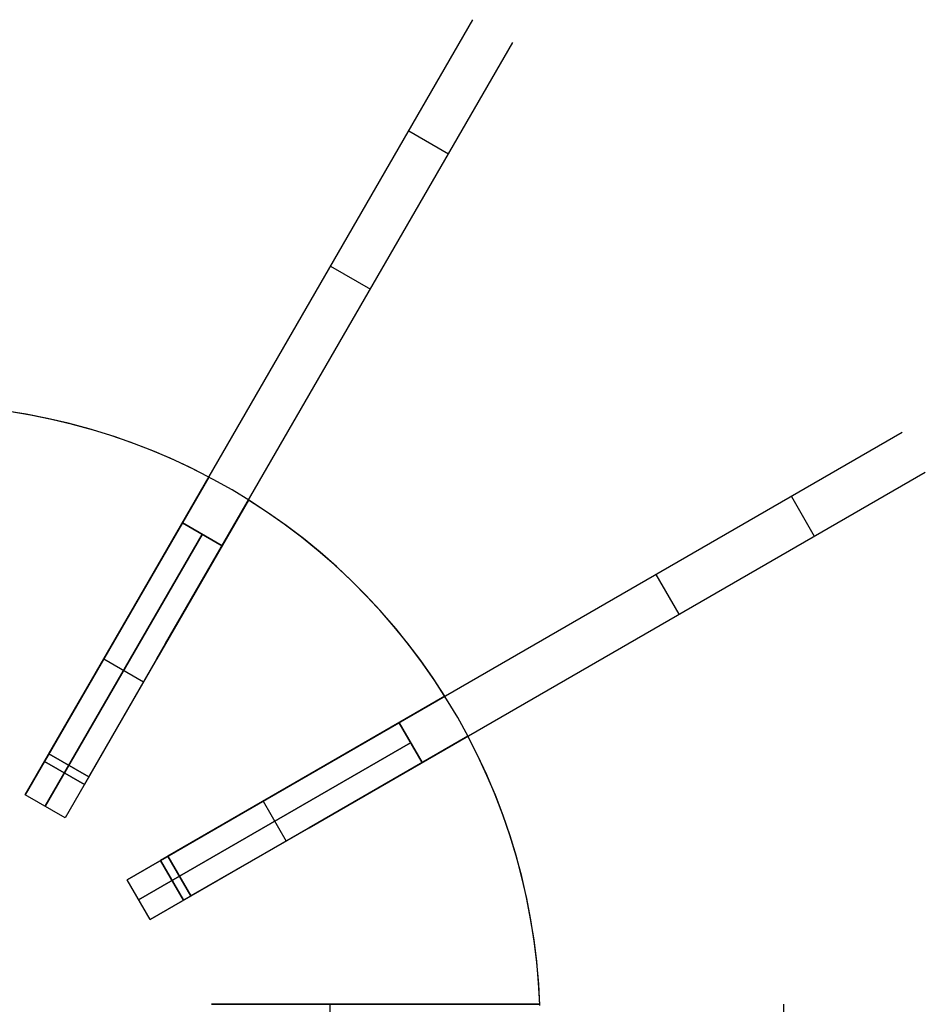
# Model space of a CAD drawing. Header units: millimetres. Extents: x 388 to 989, y -2562 to -1961.
# Tile 8 of 8: x 715 to 952, y -2255 to -1998. Entities that reach past the tile are written whole.
import ezdxf

# ---------------------------------------------------------------- set-up
doc = ezdxf.new("R2010")
doc.units = ezdxf.units.MM
doc.layers.add('Core_Sketch1', color=7, linetype='Continuous')
doc.layers.add('Core_Sketch2', color=7, linetype='Continuous')

msp = doc.modelspace()

# ---------------------------------------------------------------- linework, layer by layer
at = {"color": 0, "linetype": 'ByBlock', "lineweight": -2}
for points in [[(742.81, -2154.85), (833.48, -1997.81)], [(753.2, -2160.85), (843.87, -2003.81)], [(816.73, -2026.82), (827.12, -2032.82)], [(816.73, -2026.82), (827.12, -2032.82)], [(796.3, -2062.2), (806.7, -2068.2)], [(796.3, -2062.2), (806.7, -2068.2)], [(764.48, -2117.32), (759.46, -2114.77), (754.35, -2112.4), (749.17, -2110.21), (743.92, -2108.2), (738.59, -2106.37), (733.21, -2104.72), (727.77, -2103.27), (722.29, -2102), (716.77, -2100.92), (711.21, -2100.04), (705.62, -2099.34), (700.02, -2098.85), (694.4, -2098.54)], [(764.48, -2117.32), (759.46, -2114.77), (754.35, -2112.4), (749.17, -2110.21), (743.92, -2108.2), (738.59, -2106.37), (733.21, -2104.72), (727.77, -2103.27), (722.29, -2102), (716.77, -2100.92), (711.21, -2100.04), (705.62, -2099.34), (700.02, -2098.85), (694.4, -2098.54)], [(764.48, -2117.32), (759.46, -2114.77), (754.35, -2112.4), (749.17, -2110.21), (743.92, -2108.2), (738.59, -2106.37), (733.21, -2104.72), (727.77, -2103.27), (722.29, -2102), (716.77, -2100.92), (711.21, -2100.04), (705.62, -2099.34), (700.02, -2098.85), (694.4, -2098.54)], [(764.48, -2117.32), (759.46, -2114.77), (754.35, -2112.4), (749.17, -2110.21), (743.92, -2108.2), (738.59, -2106.37), (733.21, -2104.72), (727.77, -2103.27), (722.29, -2102), (716.77, -2100.92), (711.21, -2100.04), (705.62, -2099.34), (700.02, -2098.85), (694.4, -2098.54)], [(764.48, -2117.32), (759.46, -2114.77), (754.35, -2112.4), (749.17, -2110.21), (743.92, -2108.2), (738.59, -2106.37), (733.21, -2104.72), (727.77, -2103.27), (722.29, -2102), (716.77, -2100.92), (711.21, -2100.04), (705.62, -2099.34), (700.02, -2098.85), (694.4, -2098.54)], [(764.48, -2117.32), (759.46, -2114.77), (754.35, -2112.4), (749.17, -2110.21), (743.92, -2108.2), (738.59, -2106.37), (733.21, -2104.72), (727.77, -2103.27), (722.29, -2102), (716.77, -2100.92), (711.21, -2100.04), (705.62, -2099.34), (700.02, -2098.85), (694.4, -2098.54)], [(788.64, -2196.29), (945.68, -2105.62)], [(740.53, -2158.79), (764.48, -2117.32)], [(764.48, -2117.32), (740.53, -2158.79)], [(740.53, -2158.79), (764.48, -2117.32)], [(764.48, -2117.32), (740.53, -2158.79)], [(794.64, -2206.68), (951.68, -2116.02)], [(916.68, -2122.37), (922.68, -2132.76)], [(916.68, -2122.37), (922.68, -2132.76)], [(774.87, -2123.32), (750.93, -2164.79)], [(750.93, -2164.79), (774.87, -2123.32)], [(774.87, -2123.32), (750.93, -2164.79)], [(750.93, -2164.79), (774.87, -2123.32)], [(826.17, -2174.62), (823.1, -2169.91), (819.87, -2165.3), (816.47, -2160.81), (812.93, -2156.44), (809.23, -2152.2), (805.39, -2148.08), (801.41, -2144.1), (797.3, -2140.26), (793.05, -2136.57), (788.68, -2133.02), (784.19, -2129.63), (779.59, -2126.39), (774.87, -2123.32)], [(826.17, -2174.62), (823.1, -2169.91), (819.87, -2165.3), (816.47, -2160.81), (812.93, -2156.44), (809.23, -2152.2), (805.39, -2148.08), (801.41, -2144.1), (797.3, -2140.26), (793.05, -2136.57), (788.68, -2133.02), (784.19, -2129.63), (779.59, -2126.39), (774.87, -2123.32)], [(826.17, -2174.62), (823.1, -2169.91), (819.87, -2165.3), (816.47, -2160.81), (812.93, -2156.44), (809.23, -2152.2), (805.39, -2148.08), (801.41, -2144.1), (797.3, -2140.26), (793.05, -2136.57), (788.68, -2133.02), (784.19, -2129.63), (779.59, -2126.39), (774.87, -2123.32)], [(826.17, -2174.62), (823.1, -2169.91), (819.87, -2165.3), (816.47, -2160.81), (812.93, -2156.44), (809.23, -2152.2), (805.39, -2148.08), (801.41, -2144.1), (797.3, -2140.26), (793.05, -2136.57), (788.68, -2133.02), (784.19, -2129.63), (779.59, -2126.39), (774.87, -2123.32)], [(826.17, -2174.62), (823.1, -2169.91), (819.87, -2165.3), (816.47, -2160.81), (812.93, -2156.44), (809.23, -2152.2), (805.39, -2148.08), (801.41, -2144.1), (797.3, -2140.26), (793.05, -2136.57), (788.68, -2133.02), (784.19, -2129.63), (779.59, -2126.39), (774.87, -2123.32)], [(826.17, -2174.62), (823.1, -2169.91), (819.87, -2165.3), (816.47, -2160.81), (812.93, -2156.44), (809.23, -2152.2), (805.39, -2148.08), (801.41, -2144.1), (797.3, -2140.26), (793.05, -2136.57), (788.68, -2133.02), (784.19, -2129.63), (779.59, -2126.39), (774.87, -2123.32)], [(757.57, -2129.29), (716.53, -2200.36)], [(716.53, -2200.36), (757.57, -2129.29)], [(767.96, -2135.29), (757.57, -2129.29)], [(757.57, -2129.29), (767.96, -2135.29)], [(721.73, -2203.36), (762.76, -2132.29)], [(762.76, -2132.29), (721.73, -2203.36)], [(767.96, -2135.29), (726.93, -2206.36)], [(767.96, -2135.29), (726.93, -2206.36)], [(881.3, -2142.8), (887.3, -2153.19)], [(881.3, -2142.8), (887.3, -2153.19)], [(740.53, -2158.79), (721.57, -2191.64)], [(721.57, -2191.64), (740.53, -2158.79)], [(722.7, -2189.68), (740.53, -2158.79)], [(740.53, -2158.79), (722.7, -2189.68)], [(731.96, -2197.64), (750.93, -2164.79)], [(750.93, -2164.79), (731.96, -2197.64)], [(750.93, -2164.79), (733.09, -2195.68)], [(733.09, -2195.68), (750.93, -2164.79)], [(737.05, -2164.83), (747.44, -2170.83)], [(737.05, -2164.83), (747.44, -2170.83)], [(784.7, -2198.57), (826.17, -2174.62)], [(826.17, -2174.62), (784.7, -2198.57)], [(784.7, -2198.57), (826.17, -2174.62)], [(826.17, -2174.62), (784.7, -2198.57)], [(814.2, -2181.53), (743.13, -2222.57)], [(743.13, -2222.57), (814.2, -2181.53)], [(820.2, -2191.93), (814.2, -2181.53)], [(814.2, -2181.53), (820.2, -2191.93)], [(746.13, -2227.76), (817.2, -2186.73)], [(817.2, -2186.73), (746.13, -2227.76)], [(832.17, -2185.01), (790.7, -2208.96)], [(790.7, -2208.96), (832.17, -2185.01)], [(832.17, -2185.01), (790.7, -2208.96)], [(790.7, -2208.96), (832.17, -2185.01)], [(850.95, -2255.1), (850.65, -2249.48), (850.15, -2243.87), (849.46, -2238.29), (848.57, -2232.73), (847.49, -2227.2), (846.23, -2221.72), (844.77, -2216.28), (843.12, -2210.9), (841.3, -2205.58), (839.28, -2200.32), (837.09, -2195.14), (834.72, -2190.03), (832.17, -2185.01)], [(850.95, -2255.1), (850.65, -2249.48), (850.15, -2243.87), (849.46, -2238.29), (848.57, -2232.73), (847.49, -2227.2), (846.23, -2221.72), (844.77, -2216.28), (843.12, -2210.9), (841.3, -2205.58), (839.28, -2200.32), (837.09, -2195.14), (834.72, -2190.03), (832.17, -2185.01)], [(850.95, -2255.1), (850.65, -2249.48), (850.15, -2243.87), (849.46, -2238.29), (848.57, -2232.73), (847.49, -2227.2), (846.23, -2221.72), (844.77, -2216.28), (843.12, -2210.9), (841.3, -2205.58), (839.28, -2200.32), (837.09, -2195.14), (834.72, -2190.03), (832.17, -2185.01)], [(850.95, -2255.1), (850.65, -2249.48), (850.15, -2243.87), (849.46, -2238.29), (848.57, -2232.73), (847.49, -2227.2), (846.23, -2221.72), (844.77, -2216.28), (843.12, -2210.9), (841.3, -2205.58), (839.28, -2200.32), (837.09, -2195.14), (834.72, -2190.03), (832.17, -2185.01)], [(850.95, -2255.1), (850.65, -2249.48), (850.15, -2243.87), (849.46, -2238.29), (848.57, -2232.73), (847.49, -2227.2), (846.23, -2221.72), (844.77, -2216.28), (843.12, -2210.9), (841.3, -2205.58), (839.28, -2200.32), (837.09, -2195.14), (834.72, -2190.03), (832.17, -2185.01)], [(850.95, -2255.1), (850.65, -2249.48), (850.15, -2243.87), (849.46, -2238.29), (848.57, -2232.73), (847.49, -2227.2), (846.23, -2221.72), (844.77, -2216.28), (843.12, -2210.9), (841.3, -2205.58), (839.28, -2200.32), (837.09, -2195.14), (834.72, -2190.03), (832.17, -2185.01)], [(731.96, -2197.64), (721.57, -2191.64)], [(721.57, -2191.64), (731.96, -2197.64)], [(722.7, -2189.68), (733.09, -2195.68)], [(733.09, -2195.68), (722.7, -2189.68)], [(820.2, -2191.93), (749.13, -2232.96)], [(749.13, -2232.96), (820.2, -2191.93)], [(784.7, -2198.57), (751.86, -2217.53)], [(751.86, -2217.53), (784.7, -2198.57)], [(753.81, -2216.4), (784.7, -2198.57)], [(784.7, -2198.57), (753.81, -2216.4)], [(726.93, -2206.36), (716.53, -2200.36)], [(726.93, -2206.36), (716.53, -2200.36)], [(778.67, -2202.05), (784.67, -2212.44)], [(778.67, -2202.05), (784.67, -2212.44)], [(757.86, -2227.92), (790.7, -2208.96)], [(790.7, -2208.96), (757.86, -2227.92)], [(790.7, -2208.96), (759.81, -2226.79)], [(759.81, -2226.79), (790.7, -2208.96)], [(757.86, -2227.92), (751.86, -2217.53)], [(751.86, -2217.53), (757.86, -2227.92)], [(753.81, -2216.4), (759.81, -2226.79)], [(759.81, -2226.79), (753.81, -2216.4)], [(749.13, -2232.96), (743.13, -2222.57)], [(749.13, -2232.96), (743.13, -2222.57)], [(803.06, -2255.1), (765.14, -2255.1)], [(765.14, -2255.1), (803.06, -2255.1)], [(767.39, -2255.1), (803.06, -2255.1)], [(803.06, -2255.1), (767.39, -2255.1)], [(796.1, -2255.1), (796.1, -2267.1)], [(803.06, -2255.1), (850.95, -2255.1)], [(850.95, -2255.1), (803.06, -2255.1)], [(803.06, -2255.1), (850.95, -2255.1)], [(850.95, -2255.1), (803.06, -2255.1)], [(914.6, -2255.1), (914.6, -2267.1)]]:
    msp.add_lwpolyline(points, dxfattribs=at)
at = {"color": 0, "linetype": 'ByBlock', "lineweight": -2, "extrusion": (0.866025, -0.5, -1.60763e-16)}
msp.add_lwpolyline([(-1346.91, -837.96), (-1334.87, -758.5), (-1325.49, -678.69), (-1318.79, -598.61), (-1314.76, -518.35), (-1313.42, -438), (-1314.76, -357.65), (-1318.79, -277.39), (-1325.49, -197.31), (-1334.87, -117.5), (-1346.91, -38.04)], dxfattribs=at)
at = {"color": 0, "linetype": 'ByBlock', "lineweight": -2, "extrusion": (0.866025, -0.5, -3.60411e-16)}
msp.add_lwpolyline([(-1346.91, -837.96), (-1334.87, -758.5), (-1325.49, -678.69), (-1318.79, -598.61), (-1314.76, -518.35), (-1313.42, -438), (-1314.76, -357.65), (-1318.79, -277.39), (-1325.49, -197.31), (-1334.87, -117.5), (-1346.91, -38.04)], dxfattribs=at)
at = {"color": 0, "linetype": 'ByBlock', "lineweight": -2, "extrusion": (0.866025, -0.5, -7.67741e-16)}
msp.add_lwpolyline([(-1346.91, -38.04), (-1334.87, -117.5), (-1325.49, -197.31), (-1318.79, -277.39), (-1314.76, -357.65), (-1313.42, -438), (-1314.76, -518.35), (-1318.79, -598.61), (-1325.49, -678.69), (-1334.87, -758.5), (-1346.91, -837.96)], dxfattribs=at)
at = {"color": 0, "linetype": 'ByBlock', "lineweight": -2, "extrusion": (0.866025, -0.5, -2.65387e-15)}
msp.add_lwpolyline([(-1465.24, -938), (-1461.13, -937.93), (-1457.03, -937.72), (-1452.93, -937.37), (-1448.86, -936.88), (-1444.8, -936.25), (-1440.76, -935.48), (-1436.75, -934.57), (-1432.78, -933.53), (-1428.84, -932.35), (-1424.95, -931.04), (-1421.11, -929.59), (-1417.31, -928.01), (-1413.57, -926.31), (-1409.9, -924.48), (-1406.28, -922.52), (-1402.74, -920.44), (-1399.27, -918.24), (-1395.88, -915.93), (-1392.57, -913.49), (-1389.34, -910.95), (-1386.2, -908.3), (-1383.16, -905.54), (-1380.21, -902.68), (-1377.36, -899.72), (-1374.62, -896.66), (-1371.98, -893.51), (-1369.45, -890.28), (-1367.03, -886.96), (-1364.73, -883.55), (-1362.54, -880.08), (-1360.48, -876.52), (-1358.53, -872.9), (-1356.72, -869.22), (-1355.03, -865.47), (-1353.47, -861.67), (-1352.04, -857.82), (-1350.74, -853.92), (-1349.58, -849.98), (-1348.55, -846.01), (-1347.66, -842), (-1346.91, -837.96)], dxfattribs=at)
at = {"color": 0, "linetype": 'ByBlock', "lineweight": -2, "extrusion": (0.866025, -0.5, -1.17749e-15)}
msp.add_lwpolyline([(-1346.91, -38.04), (-1347.66, -34), (-1348.55, -29.99), (-1349.58, -26.02), (-1350.74, -22.08), (-1352.04, -18.18), (-1353.47, -14.33), (-1355.03, -10.53), (-1356.72, -6.78), (-1358.53, -3.1), (-1360.48, 0.52), (-1362.54, 4.08), (-1364.73, 7.55), (-1367.03, 10.96), (-1369.45, 14.28), (-1371.98, 17.51), (-1374.62, 20.66), (-1377.36, 23.72), (-1380.21, 26.68), (-1383.16, 29.54), (-1386.2, 32.3), (-1389.34, 34.95), (-1392.57, 37.49), (-1395.88, 39.93), (-1399.27, 42.24), (-1402.74, 44.44), (-1406.28, 46.52), (-1409.9, 48.48), (-1413.57, 50.31), (-1417.31, 52.01), (-1421.11, 53.59), (-1424.95, 55.04), (-1428.84, 56.35), (-1432.78, 57.53), (-1436.75, 58.57), (-1440.76, 59.48), (-1444.8, 60.25), (-1448.86, 60.88), (-1452.93, 61.37), (-1457.03, 61.72), (-1461.13, 61.93), (-1465.24, 62)], dxfattribs=at)
at = {"color": 0, "linetype": 'ByBlock', "lineweight": -2, "extrusion": (0.866025, -0.5, 9.09122e-16)}
msp.add_lwpolyline([(-1465.24, -938), (-1461.13, -937.93), (-1457.03, -937.72), (-1452.93, -937.37), (-1448.86, -936.88), (-1444.8, -936.25), (-1440.76, -935.48), (-1436.75, -934.57), (-1432.78, -933.53), (-1428.84, -932.35), (-1424.95, -931.04), (-1421.11, -929.59), (-1417.31, -928.01), (-1413.57, -926.31), (-1409.9, -924.48), (-1406.28, -922.52), (-1402.74, -920.44), (-1399.27, -918.24), (-1395.88, -915.93), (-1392.57, -913.49), (-1389.34, -910.95), (-1386.2, -908.3), (-1383.16, -905.54), (-1380.21, -902.68), (-1377.36, -899.72), (-1374.62, -896.66), (-1371.98, -893.51), (-1369.45, -890.28), (-1367.03, -886.96), (-1364.73, -883.55), (-1362.54, -880.08), (-1360.48, -876.52), (-1358.53, -872.9), (-1356.72, -869.22), (-1355.03, -865.47), (-1353.47, -861.67), (-1352.04, -857.82), (-1350.74, -853.92), (-1349.58, -849.98), (-1348.55, -846.01), (-1347.66, -842), (-1346.91, -837.96)], dxfattribs=at)
at = {"color": 0, "linetype": 'ByBlock', "lineweight": -2, "extrusion": (0.866025, -0.5, -2.72486e-15)}
msp.add_lwpolyline([(-1346.91, -38.04), (-1347.66, -34), (-1348.55, -29.99), (-1349.58, -26.02), (-1350.74, -22.08), (-1352.04, -18.18), (-1353.47, -14.33), (-1355.03, -10.53), (-1356.72, -6.78), (-1358.53, -3.1), (-1360.48, 0.52), (-1362.54, 4.08), (-1364.73, 7.55), (-1367.03, 10.96), (-1369.45, 14.28), (-1371.98, 17.51), (-1374.62, 20.66), (-1377.36, 23.72), (-1380.21, 26.68), (-1383.16, 29.54), (-1386.2, 32.3), (-1389.34, 34.95), (-1392.57, 37.49), (-1395.88, 39.93), (-1399.27, 42.24), (-1402.74, 44.44), (-1406.28, 46.52), (-1409.9, 48.48), (-1413.57, 50.31), (-1417.31, 52.01), (-1421.11, 53.59), (-1424.95, 55.04), (-1428.84, 56.35), (-1432.78, 57.53), (-1436.75, 58.57), (-1440.76, 59.48), (-1444.8, 60.25), (-1448.86, 60.88), (-1452.93, 61.37), (-1457.03, 61.72), (-1461.13, 61.93), (-1465.24, 62)], dxfattribs=at)
at = {"color": 0, "linetype": 'ByBlock', "lineweight": -2, "extrusion": (0.866025, -0.5, -1.2142e-15)}
msp.add_lwpolyline([(-1346.91, -837.96), (-1347.66, -842), (-1348.55, -846.01), (-1349.58, -849.98), (-1350.74, -853.92), (-1352.04, -857.82), (-1353.47, -861.67), (-1355.03, -865.47), (-1356.72, -869.22), (-1358.53, -872.9), (-1360.48, -876.52), (-1362.54, -880.08), (-1364.73, -883.55), (-1367.03, -886.96), (-1369.45, -890.28), (-1371.98, -893.51), (-1374.62, -896.66), (-1377.36, -899.72), (-1380.21, -902.68), (-1383.16, -905.54), (-1386.2, -908.3), (-1389.34, -910.95), (-1392.57, -913.49), (-1395.88, -915.93), (-1399.27, -918.24), (-1402.74, -920.44), (-1406.28, -922.52), (-1409.9, -924.48), (-1413.57, -926.31), (-1417.31, -928.01), (-1421.11, -929.59), (-1424.95, -931.04), (-1428.84, -932.35), (-1432.78, -933.53), (-1436.75, -934.57), (-1440.76, -935.48), (-1444.8, -936.25), (-1448.86, -936.88), (-1452.93, -937.37), (-1457.03, -937.72), (-1461.13, -937.93), (-1465.24, -938)], dxfattribs=at)
at = {"color": 0, "linetype": 'ByBlock', "lineweight": -2, "extrusion": (0.866025, -0.5, -2.43996e-15)}
msp.add_lwpolyline([(-1465.24, 62), (-1461.13, 61.93), (-1457.03, 61.72), (-1452.93, 61.37), (-1448.86, 60.88), (-1444.8, 60.25), (-1440.76, 59.48), (-1436.75, 58.57), (-1432.78, 57.53), (-1428.84, 56.35), (-1424.95, 55.04), (-1421.11, 53.59), (-1417.31, 52.01), (-1413.57, 50.31), (-1409.9, 48.48), (-1406.28, 46.52), (-1402.74, 44.44), (-1399.27, 42.24), (-1395.88, 39.93), (-1392.57, 37.49), (-1389.34, 34.95), (-1386.2, 32.3), (-1383.16, 29.54), (-1380.21, 26.68), (-1377.36, 23.72), (-1374.62, 20.66), (-1371.98, 17.51), (-1369.45, 14.28), (-1367.03, 10.96), (-1364.73, 7.55), (-1362.54, 4.08), (-1360.48, 0.52), (-1358.53, -3.1), (-1356.72, -6.78), (-1355.03, -10.53), (-1353.47, -14.33), (-1352.04, -18.18), (-1350.74, -22.08), (-1349.58, -26.02), (-1348.55, -29.99), (-1347.66, -34), (-1346.91, -38.04)], dxfattribs=at)
at = {"color": 0, "linetype": 'ByBlock', "lineweight": -2, "extrusion": (1, 0, 0)}
for points in [[(-2084.38, -926.21), (-2084.38, 50.21)], [(-2090.38, -926.21), (-2090.38, 50.21)], [(-2117.32, 12), (-2117.32, 0)], [(-2117.32, -876), (-2117.32, -888)], [(-2123.32, 0), (-2123.32, 12)], [(-2123.32, -888), (-2123.32, -876)], [(-2155.6, -926.21), (-2155.6, 50.21)], [(-2166, -926.21), (-2166, 50.21)], [(-2174.62, 12), (-2174.62, 0)], [(-2174.62, -876), (-2174.62, -888)], [(-2185.01, 0), (-2185.01, 12)], [(-2185.01, -888), (-2185.01, -876)], [(-2255.1, 12), (-2255.1, 0)], [(-2255.1, -876), (-2255.1, -888)]]:
    msp.add_lwpolyline(points, dxfattribs=at)
at = {"color": 0, "linetype": 'ByBlock', "lineweight": -2, "extrusion": (-0.5, 0.866025, -4.51424e-18)}
msp.add_lwpolyline([(267.32, -837.96), (255.28, -758.5), (245.9, -678.69), (239.2, -598.61), (235.17, -518.35), (233.83, -438), (235.17, -357.65), (239.2, -277.39), (245.9, -197.31), (255.28, -117.5), (267.32, -38.04)], dxfattribs=at)
at = {"color": 0, "linetype": 'ByBlock', "lineweight": -2, "extrusion": (-0.5, 0.866025, 4.87229e-16)}
msp.add_lwpolyline([(267.32, -837.96), (255.28, -758.5), (245.9, -678.69), (239.2, -598.61), (235.17, -518.35), (233.83, -438), (235.17, -357.65), (239.2, -277.39), (245.9, -197.31), (255.28, -117.5), (267.32, -38.04)], dxfattribs=at)
at = {"color": 0, "linetype": 'ByBlock', "lineweight": -2, "extrusion": (-0.5, 0.866025, 8.42538e-16)}
msp.add_lwpolyline([(267.32, -38.04), (255.28, -117.5), (245.9, -197.31), (239.2, -277.39), (235.17, -357.65), (233.83, -438), (235.17, -518.35), (239.2, -598.61), (245.9, -678.69), (255.28, -758.5), (267.32, -837.96)], dxfattribs=at)
at = {"color": 0, "linetype": 'ByBlock', "lineweight": -2, "extrusion": (-0.5, 0.866025, -2.71377e-15)}
msp.add_lwpolyline([(385.65, -938), (381.54, -937.93), (377.44, -937.72), (373.34, -937.37), (369.27, -936.88), (365.21, -936.25), (361.17, -935.48), (357.16, -934.57), (353.19, -933.53), (349.25, -932.35), (345.36, -931.04), (341.52, -929.59), (337.72, -928.01), (333.98, -926.31), (330.31, -924.48), (326.7, -922.52), (323.15, -920.44), (319.68, -918.24), (316.29, -915.93), (312.98, -913.49), (309.75, -910.95), (306.61, -908.3), (303.57, -905.54), (300.62, -902.68), (297.77, -899.72), (295.03, -896.66), (292.39, -893.51), (289.86, -890.28), (287.44, -886.96), (285.14, -883.55), (282.95, -880.08), (280.89, -876.52), (278.94, -872.9), (277.13, -869.22), (275.44, -865.47), (273.88, -861.67), (272.45, -857.82), (271.15, -853.92), (269.99, -849.98), (268.96, -846.01), (268.07, -842), (267.32, -837.96)], dxfattribs=at)
at = {"color": 0, "linetype": 'ByBlock', "lineweight": -2, "extrusion": (-0.5, 0.866025, -1.56636e-14)}
msp.add_lwpolyline([(267.32, -38.04), (268.07, -34), (268.96, -29.99), (269.99, -26.02), (271.15, -22.08), (272.45, -18.18), (273.88, -14.33), (275.44, -10.53), (277.13, -6.78), (278.94, -3.1), (280.89, 0.52), (282.95, 4.08), (285.14, 7.55), (287.44, 10.96), (289.86, 14.28), (292.39, 17.51), (295.03, 20.66), (297.77, 23.72), (300.62, 26.68), (303.57, 29.54), (306.61, 32.3), (309.75, 34.95), (312.98, 37.49), (316.29, 39.93), (319.68, 42.24), (323.15, 44.44), (326.7, 46.52), (330.31, 48.48), (333.98, 50.31), (337.72, 52.01), (341.52, 53.59), (345.36, 55.04), (349.25, 56.35), (353.19, 57.53), (357.16, 58.57), (361.17, 59.48), (365.21, 60.25), (369.27, 60.88), (373.34, 61.37), (377.44, 61.72), (381.54, 61.93), (385.65, 62)], dxfattribs=at)
at = {"color": 0, "linetype": 'ByBlock', "lineweight": -2, "extrusion": (-0.5, 0.866025, 2.86161e-15)}
msp.add_lwpolyline([(385.65, -938), (381.54, -937.93), (377.44, -937.72), (373.34, -937.37), (369.27, -936.88), (365.21, -936.25), (361.17, -935.48), (357.16, -934.57), (353.19, -933.53), (349.25, -932.35), (345.36, -931.04), (341.52, -929.59), (337.72, -928.01), (333.98, -926.31), (330.31, -924.48), (326.7, -922.52), (323.15, -920.44), (319.68, -918.24), (316.29, -915.93), (312.98, -913.49), (309.75, -910.95), (306.61, -908.3), (303.57, -905.54), (300.62, -902.68), (297.77, -899.72), (295.03, -896.66), (292.39, -893.51), (289.86, -890.28), (287.44, -886.96), (285.14, -883.55), (282.95, -880.08), (280.89, -876.52), (278.94, -872.9), (277.13, -869.22), (275.44, -865.47), (273.88, -861.67), (272.45, -857.82), (271.15, -853.92), (269.99, -849.98), (268.96, -846.01), (268.07, -842), (267.32, -837.96)], dxfattribs=at)
at = {"color": 0, "linetype": 'ByBlock', "lineweight": -2, "extrusion": (-0.5, 0.866025, 4.73954e-15)}
msp.add_lwpolyline([(267.32, -38.04), (268.07, -34), (268.96, -29.99), (269.99, -26.02), (271.15, -22.08), (272.45, -18.18), (273.88, -14.33), (275.44, -10.53), (277.13, -6.78), (278.94, -3.1), (280.89, 0.52), (282.95, 4.08), (285.14, 7.55), (287.44, 10.96), (289.86, 14.28), (292.39, 17.51), (295.03, 20.66), (297.77, 23.72), (300.62, 26.68), (303.57, 29.54), (306.61, 32.3), (309.75, 34.95), (312.98, 37.49), (316.29, 39.93), (319.68, 42.24), (323.15, 44.44), (326.7, 46.52), (330.31, 48.48), (333.98, 50.31), (337.72, 52.01), (341.52, 53.59), (345.36, 55.04), (349.25, 56.35), (353.19, 57.53), (357.16, 58.57), (361.17, 59.48), (365.21, 60.25), (369.27, 60.88), (373.34, 61.37), (377.44, 61.72), (381.54, 61.93), (385.65, 62)], dxfattribs=at)
at = {"color": 0, "linetype": 'ByBlock', "lineweight": -2, "extrusion": (-0.5, 0.866025, -2.22819e-15)}
msp.add_lwpolyline([(267.32, -837.96), (268.07, -842), (268.96, -846.01), (269.99, -849.98), (271.15, -853.92), (272.45, -857.82), (273.88, -861.67), (275.44, -865.47), (277.13, -869.22), (278.94, -872.9), (280.89, -876.52), (282.95, -880.08), (285.14, -883.55), (287.44, -886.96), (289.86, -890.28), (292.39, -893.51), (295.03, -896.66), (297.77, -899.72), (300.62, -902.68), (303.57, -905.54), (306.61, -908.3), (309.75, -910.95), (312.98, -913.49), (316.29, -915.93), (319.68, -918.24), (323.15, -920.44), (326.7, -922.52), (330.31, -924.48), (333.98, -926.31), (337.72, -928.01), (341.52, -929.59), (345.36, -931.04), (349.25, -932.35), (353.19, -933.53), (357.16, -934.57), (361.17, -935.48), (365.21, -936.25), (369.27, -936.88), (373.34, -937.37), (377.44, -937.72), (381.54, -937.93), (385.65, -938)], dxfattribs=at)
at = {"color": 0, "linetype": 'ByBlock', "lineweight": -2, "extrusion": (-0.5, 0.866025, -5.58055e-15)}
msp.add_lwpolyline([(385.65, 62), (381.54, 61.93), (377.44, 61.72), (373.34, 61.37), (369.27, 60.88), (365.21, 60.25), (361.17, 59.48), (357.16, 58.57), (353.19, 57.53), (349.25, 56.35), (345.36, 55.04), (341.52, 53.59), (337.72, 52.01), (333.98, 50.31), (330.31, 48.48), (326.7, 46.52), (323.15, 44.44), (319.68, 42.24), (316.29, 39.93), (312.98, 37.49), (309.75, 34.95), (306.61, 32.3), (303.57, 29.54), (300.62, 26.68), (297.77, 23.72), (295.03, 20.66), (292.39, 17.51), (289.86, 14.28), (287.44, 10.96), (285.14, 7.55), (282.95, 4.08), (280.89, 0.52), (278.94, -3.1), (277.13, -6.78), (275.44, -10.53), (273.88, -14.33), (272.45, -18.18), (271.15, -22.08), (269.99, -26.02), (268.96, -29.99), (268.07, -34), (267.32, -38.04)], dxfattribs=at)
at = {"color": 0, "linetype": 'ByBlock', "lineweight": -2, "extrusion": (0.866025, -0.5, -1.26302e-15)}
msp.add_lwpolyline([(-1534.97, 0), (-1521.7, -78.97), (-1511.07, -158.34), (-1503.08, -238.02), (-1497.75, -317.92), (-1495.08, -397.96), (-1495.08, -478.04), (-1497.75, -558.08), (-1503.08, -637.98), (-1511.07, -717.66), (-1521.7, -797.03), (-1534.97, -876)], dxfattribs=at)
at = {"color": 0, "linetype": 'ByBlock', "lineweight": -2, "extrusion": (0.866025, -0.5, -3.47743e-17)}
msp.add_lwpolyline([(-1534.97, -876), (-1521.7, -797.03), (-1511.07, -717.66), (-1503.08, -637.98), (-1497.75, -558.08), (-1495.08, -478.04), (-1495.08, -397.96), (-1497.75, -317.92), (-1503.08, -238.02), (-1511.07, -158.34), (-1521.7, -78.97), (-1534.97, 0)], dxfattribs=at)
at = {"color": 0, "linetype": 'ByBlock', "lineweight": -2, "extrusion": (0.866025, -0.5, -4.14384e-16)}
msp.add_lwpolyline([(-1534.97, -876), (-1521.7, -797.03), (-1511.07, -717.66), (-1503.08, -637.98), (-1497.75, -558.08), (-1495.08, -478.04), (-1495.08, -397.96), (-1497.75, -317.92), (-1503.08, -238.02), (-1511.07, -158.34), (-1521.7, -78.97), (-1534.97, 0)], dxfattribs=at)
at = {"color": 0, "linetype": 'ByBlock', "lineweight": -2, "extrusion": (0.995111, -0.016978, 0.097293)}
for points in [[(-2187.82, -11.65), (-2179.01, -61.89)], [(-2181.92, -62.4), (-2190.73, -12.16)], [(-2184.83, -62.91), (-2193.64, -12.67)]]:
    msp.add_lwpolyline(points, dxfattribs=at)
at = {"color": 0, "linetype": 'ByBlock', "lineweight": -2, "extrusion": (0.995111, -0.016978, -0.097293)}
for points in [[(-2179.01, -809.96), (-2187.82, -860.19)], [(-2190.73, -859.68), (-2181.92, -809.45)], [(-2184.83, -808.93), (-2193.64, -859.17)]]:
    msp.add_lwpolyline(points, dxfattribs=at)
at = {"color": 0, "linetype": 'ByBlock', "lineweight": -2, "extrusion": (-0.5, 0.866025, 4.49569e-16)}
msp.add_lwpolyline([(455.38, 0), (442.11, -78.97), (431.48, -158.34), (423.49, -238.02), (418.16, -317.92), (415.49, -397.96), (415.49, -478.04), (418.16, -558.08), (423.49, -637.98), (431.48, -717.66), (442.11, -797.03), (455.38, -876)], dxfattribs=at)
at = {"color": 0, "linetype": 'ByBlock', "lineweight": -2, "extrusion": (-0.5, 0.866025, 6.02309e-17)}
msp.add_lwpolyline([(455.38, -876), (442.11, -797.03), (431.48, -717.66), (423.49, -637.98), (418.16, -558.08), (415.49, -478.04), (415.49, -397.96), (418.16, -317.92), (423.49, -238.02), (431.48, -158.34), (442.11, -78.97), (455.38, 0)], dxfattribs=at)
at = {"color": 0, "linetype": 'ByBlock', "lineweight": -2, "extrusion": (-0.5, 0.866025, 1.48315e-15)}
msp.add_lwpolyline([(455.38, -876), (442.11, -797.03), (431.48, -717.66), (423.49, -637.98), (418.16, -558.08), (415.49, -478.04), (415.49, -397.96), (418.16, -317.92), (423.49, -238.02), (431.48, -158.34), (442.11, -78.97), (455.38, 0)], dxfattribs=at)
at = {"color": 0, "linetype": 'ByBlock', "lineweight": -2, "extrusion": (-0.016978, 0.995111, 0.097293)}
for points in [[(-705.11, 279.15), (-713.92, 228.91)], [(-716.83, 229.42), (-708.02, 279.66)], [(-719.74, 229.93), (-710.93, 280.17)]]:
    msp.add_lwpolyline(points, dxfattribs=at)
at = {"color": 0, "linetype": 'ByBlock', "lineweight": -2, "extrusion": (-0.016978, 0.995111, -0.097293)}
for points in [[(-713.92, -1100.75), (-705.11, -1150.99)], [(-708.02, -1151.5), (-716.83, -1101.26)], [(-719.74, -1101.78), (-710.93, -1152.01)]]:
    msp.add_lwpolyline(points, dxfattribs=at)
at = {"color": 0, "linetype": 'ByBlock', "lineweight": -2, "extrusion": (0, 1, 0)}
msp.add_lwpolyline([(-767.39, 0), (-780.66, -78.97), (-791.3, -158.34), (-799.29, -238.02), (-804.62, -317.92), (-807.28, -397.96), (-807.28, -478.04), (-804.62, -558.08), (-799.29, -637.98), (-791.3, -717.66), (-780.66, -797.03), (-767.39, -876)], dxfattribs=at)
at = {"layer": 'Core_Sketch1'}
msp.add_lwpolyline([(850.97, -2255.45), (850.67, -2249.81), (850.18, -2244.19), (849.5, -2238.58), (848.62, -2233), (847.55, -2227.46), (846.28, -2221.96), (844.83, -2216.5), (843.19, -2211.1), (841.36, -2205.76), (839.35, -2200.48), (837.15, -2195.28), (834.78, -2190.15), (832.23, -2185.12), (829.5, -2180.17), (826.61, -2175.32), (823.55, -2170.58), (820.33, -2165.94), (816.95, -2161.42), (813.41, -2157.02), (809.72, -2152.74), (805.89, -2148.6), (801.91, -2144.59), (797.8, -2140.72), (793.56, -2136.99), (789.19, -2133.42), (784.69, -2130), (780.09, -2126.73), (775.37, -2123.63), (770.54, -2120.7), (765.62, -2117.93), (760.61, -2115.34), (755.5, -2112.92), (750.32, -2110.68), (745.06, -2108.62), (739.74, -2106.74), (734.35, -2105.06), (728.9, -2103.55), (723.41, -2102.24), (717.88, -2101.12), (712.31, -2100.2)], dxfattribs=at)
at = {"layer": 'Core_Sketch2'}
msp.add_lwpolyline([(850.97, -2255.45), (850.67, -2249.81), (850.18, -2244.19), (849.5, -2238.58), (848.62, -2233), (847.55, -2227.46), (846.28, -2221.96), (844.83, -2216.5), (843.19, -2211.1), (841.36, -2205.76), (839.35, -2200.48), (837.15, -2195.28), (834.78, -2190.15), (832.23, -2185.12), (829.5, -2180.17), (826.61, -2175.32), (823.55, -2170.58), (820.33, -2165.94), (816.95, -2161.42), (813.41, -2157.02), (809.72, -2152.74), (805.89, -2148.6), (801.91, -2144.59), (797.8, -2140.72), (793.56, -2136.99), (789.19, -2133.42), (784.69, -2130), (780.09, -2126.73), (775.37, -2123.63), (770.54, -2120.7), (765.62, -2117.93), (760.61, -2115.34), (755.5, -2112.92), (750.32, -2110.68), (745.06, -2108.62), (739.74, -2106.74), (734.35, -2105.06), (728.9, -2103.55), (723.41, -2102.24), (717.88, -2101.12), (712.31, -2100.2)], dxfattribs=at)

doc.saveas('drawing.dxf')
